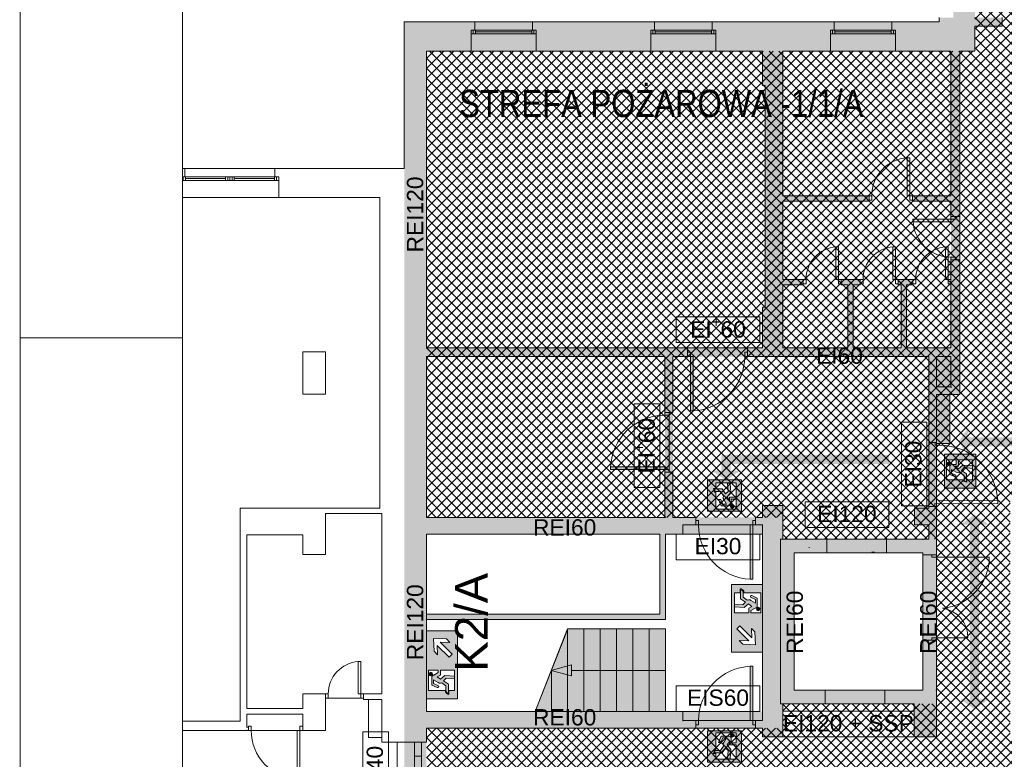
# Paper-space layout 'AP-01 STREFY POŻAROWE I EWAKUACJA - PIĘTRO -1' of a CAD drawing. Header units: millimetres. Extents: x 0 to 594, y -4 to 450.
# Tile 4 of 15: x 0 to 181, y 219 to 355. Entities that reach past the tile are written whole.
import ezdxf
from ezdxf.xclip import XClip

# ---------------------------------------------------------------- set-up
doc = ezdxf.new("R2010")
doc.units = ezdxf.units.MM
doc.header["$MEASUREMENT"] = 0
doc.header["$XCLIPFRAME"] = 0
doc.linetypes.add('DASHED', pattern=[2000, 1000, -1000])
doc.linetypes.add('Wipeout_Contour', pattern=[10000, 0, -10000])
for name, color, linetype, lineweight in [('A_Arkusz_Nr_pióra__1', 7, 'Continuous', 20), ('A_ewakuacja_Nr_pióra__4', 94, 'Continuous', 18), ('A_podkład_Nr_pióra__2', 8, 'Continuous', 13), ('A_ppoż proj_Nr_pióra__1', 7, 'Continuous', 20), ('A_ppoż proj_Nr_pióra__3', 30, 'Continuous', 13), ('A_ppoż proj_Nr_pióra__4', 94, 'Continuous', 18), ('A_ppoż proj_Nr_pióra__81', 2, 'Continuous', 5)]:
    doc.layers.add(name, color=color, linetype=linetype, lineweight=lineweight)
for name, color, linetype, lineweight, true_color in [('A_Arkusz_Nr_pióra__237', 7, 'Continuous', 5, 0x343434), ('A_ewakuacja_Nr_pióra__104', 7, 'Continuous', 5, 0x006532), ('A_podkład_Nr_pióra__254', 7, 'Continuous', 5, 0xfdfdfd), ('A_ppoż proj_Nr_pióra__104', 7, 'Continuous', 5, 0x006532), ('A_ppoż proj_Nr_pióra__43', 7, 'Continuous', 5, 0x989865), ('A_ppoż proj_Nr_pióra__44', 7, 'Continuous', 5, 0x656500), ('A_ppoż proj_Nr_pióra__70', 7, 'Continuous', 5, 0x65fe00)]:
    doc.layers.add(name, color=color, linetype=linetype, lineweight=lineweight, true_color=true_color)
doc.layers.add('A_podrys', color=7, linetype='Continuous')
doc.styles.add('STYL_AUTOMATYCZNY_1', font='arial.ttf')
doc.styles.add('STYL_AUTOMATYCZNY_2', font='ARIALN.TTF')

# ---------------------------------------------------------------- blocks, each defined once
blk = doc.blocks.new('Rysunek_1_1', base_point=(-1570.58, -182.96))
at = {"layer": 'A_ewakuacja_Nr_pióra__104', "linetype": 'Continuous', "lineweight": 0, "true_color": 0x004c26}
h = blk.add_hatch(color=118, dxfattribs=at)
h.paths.add_polyline_path([(170.23, 275.49), (170.23, 269.24), (175.97, 269.24), (175.97, 275.49)])
h.paths.add_polyline_path([(172.78, 273.29), (172.78, 274.49), (175.41, 274.49), (175.41, 270.77), (174.36, 270.77), (174.36, 270.34), (173.7, 270.51), (173.7, 270.77), (170.58, 270.77), (170.58, 274.49), (172.4, 274.49), (172.4, 273.6), (171.61, 273.6, 0.414214), (171.19, 273.19), (171.19, 271.76), (172.34, 271.25), (172.34, 271.65), (171.52, 272.04), (171.52, 272.7), (172.36, 272.22), (172.54, 272.11, 0.230447), (173.03, 272.15), (173.82, 271.6), (173.82, 270.61), (174.29, 270.48), (174.29, 271.91), (173.38, 272.51), (173.83, 273.04), (175.38, 272.89), (175.38, 273.38), (173.61, 273.51), (172.81, 272.83), (172.18, 273.29)], flags=0)
for points in [[(170.72, 273.67, 1), (171.34, 273.88, 1)], [(131.02, 265.54, 1), (131.23, 266.16, 1)], [(136.06, 247.31, 1), (135.77, 246.71, 1)], [(75.48, 234.73, 1), (75.77, 235.32, 1)], [(131.02, 224.07, 1), (131.23, 223.45, 1)]]:
    blk.add_hatch(color=118, dxfattribs=at).paths.add_polyline_path(points)
h = blk.add_hatch(color=118, dxfattribs=at)
h.paths.add_polyline_path([(132.84, 265.04), (132.84, 270.78), (126.6, 270.78), (126.6, 265.04)])
h.paths.add_polyline_path([(130.65, 267.6), (130.65, 267), (130.18, 267.63), (130.86, 268.43), (130.73, 270.19), (130.25, 270.19), (130.39, 268.65), (129.86, 268.2), (129.27, 269.1), (127.84, 269.1), (127.96, 268.63), (128.95, 268.63), (129.51, 267.85, 0.230447), (129.47, 267.35), (129.57, 267.18), (130.06, 266.33), (129.39, 266.33), (129, 267.16), (128.6, 267.16), (129.11, 266.01), (130.54, 266.01, 0.414214), (130.95, 266.42), (130.95, 267.22), (131.84, 267.22), (131.84, 265.39), (128.13, 265.39), (128.13, 268.52), (127.87, 268.52), (127.69, 269.18), (128.13, 269.18), (128.13, 270.23), (131.84, 270.23), (131.84, 267.6)], flags=0)
h = blk.add_hatch(color=118, dxfattribs=at)
h.paths.add_polyline_path([(130.98, 251.54), (130.98, 245.29), (136.72, 245.29), (136.72, 251.54)])
h.paths.add_polyline_path([(136.37, 246.3), (134.54, 246.3), (134.54, 246.74), (135.34, 247.18, 0.414214), (135.75, 247.6), (135.75, 249.02), (134.75, 249.47, 1.14772), (134.6, 249.13), (135.43, 248.75), (135.43, 248.08), (134.58, 248.57), (134.41, 248.67, 0.230447), (133.91, 248.63), (133.13, 249.18), (133.13, 250.18, 0.304489), (132.66, 250.53), (132.66, 248.87), (133.56, 248.28), (133.11, 247.75), (131.57, 247.89), (131.57, 247.4), (133.33, 247.28), (134.13, 247.95), (134.76, 247.49), (134.16, 247.19), (134.16, 246.3), (131.53, 246.3), (131.53, 250.01), (132.58, 250.01), (132.58, 250.75, -0.24241), (133.24, 250.27), (133.24, 250.01), (136.37, 250.01)], flags=0)
h = blk.add_hatch(color=118, dxfattribs=at)
h.paths.add_polyline_path([(136.72, 239.05), (136.72, 245.29), (130.98, 245.29), (130.98, 239.05)])
h.paths.add_polyline_path([(135.31, 242.81), (135.42, 240.44), (133.06, 240.55), (132.4, 241.21), (134.17, 241.14), (131.97, 243.35), (132.54, 243.92), (134.75, 241.72), (134.67, 243.45)], flags=0)
h = blk.add_hatch(color=118, dxfattribs=at)
h.paths.add_polyline_path([(74.82, 242.99), (74.82, 236.75), (80.56, 236.75), (80.56, 242.99)])
h.paths.add_polyline_path([(76.23, 239.23), (76.12, 241.6), (78.48, 241.49), (79.13, 240.83), (77.36, 240.9), (79.57, 238.69), (79, 238.12), (76.79, 240.32), (76.87, 238.59)], flags=0)
h = blk.add_hatch(color=118, dxfattribs=at)
h.paths.add_polyline_path([(80.56, 230.5), (80.56, 236.75), (74.82, 236.75), (74.82, 230.5)])
h.paths.add_polyline_path([(75.17, 235.74), (77, 235.74), (77, 235.3), (76.2, 234.86, 0.414214), (75.78, 234.44), (75.78, 233.02), (76.79, 232.57, 1.14772), (76.94, 232.91), (76.11, 233.29), (76.11, 233.96), (76.96, 233.47), (77.13, 233.37, 0.230447), (77.63, 233.41), (78.41, 232.86), (78.41, 231.86, 0.304489), (78.88, 231.51), (78.88, 233.17), (77.97, 233.76), (78.43, 234.29), (79.97, 234.15), (79.97, 234.63), (78.21, 234.76), (77.41, 234.08), (76.78, 234.55), (77.38, 234.85), (77.38, 235.74), (80, 235.74), (80, 232.03), (78.96, 232.03), (78.96, 231.29, -0.24241), (78.3, 231.77), (78.3, 232.03), (75.17, 232.03)], flags=0)
h = blk.add_hatch(color=118, dxfattribs=at)
h.paths.add_polyline_path([(132.84, 224.57), (126.6, 224.57), (126.6, 218.83), (132.84, 218.83)])
h.paths.add_polyline_path([(130.65, 222.01), (131.84, 222.01), (131.84, 219.38), (128.13, 219.38), (128.13, 220.43), (127.69, 220.43), (127.87, 221.09), (128.13, 221.09), (128.13, 224.22), (131.84, 224.22), (131.84, 222.39), (130.95, 222.39), (130.95, 223.19, 0.414214), (130.54, 223.6), (129.11, 223.6), (128.6, 222.45), (129, 222.45), (129.39, 223.28), (130.06, 223.28), (129.57, 222.43), (129.47, 222.26, 0.230447), (129.51, 221.76), (128.95, 220.98), (127.96, 220.98), (127.84, 220.51), (129.27, 220.51), (129.86, 221.41), (130.39, 220.96), (130.25, 219.42), (130.73, 219.42), (130.86, 221.18), (130.18, 221.98), (130.65, 222.61)], flags=0)
at = {"layer": 'A_podkład_Nr_pióra__254', "linetype": 'Continuous', "lineweight": 5, "true_color": 0xfdfdfd}
h = blk.add_hatch(color=7, dxfattribs=at)
h.paths.add_polyline_path([(70.72, 355.07), (70.72, 222.47), (74.82, 222.47), (74.82, 225.07), (135.42, 225.07), (136.72, 225.07), (136.72, 223.47), (140.42, 223.47), (140.42, 229.57), (157.32, 229.57), (164.62, 229.57), (164.62, 223.47), (168.72, 223.47), (168.72, 232.07), (168.72, 259.87), (168.72, 262.47), (168.72, 265.57), (168.72, 268.67), (168.72, 277.47), (171.22, 277.47), (171.22, 286.47), (173.02, 286.47), (173.02, 311.27), (172.22, 311.27), (171.42, 311.27), (171.42, 306.87), (171.42, 306.67), (171.42, 295.07), (163.22, 295.07), (163.22, 306.67), (164.42, 306.67), (164.42, 306.87), (164.42, 307.67), (161.72, 307.67), (161.72, 306.67), (162.22, 306.67), (162.22, 295.07), (153.42, 295.07), (153.42, 306.67), (154.72, 306.67), (154.72, 307.67), (151.22, 307.67), (151.22, 306.67), (152.42, 306.67), (152.42, 295.07), (140.42, 295.07), (140.42, 306.67), (144.22, 306.67), (144.22, 307.67), (140.42, 307.67), (140.42, 322.07), (156.32, 322.07), (156.32, 322.27), (156.32, 323.07), (140.42, 323.07), (140.42, 349.67), (171.42, 349.67), (171.42, 323.07), (164.32, 323.07), (164.32, 322.27), (164.32, 322.07), (171.42, 322.07), (171.42, 319.27), (172.22, 319.27), (173.02, 319.27), (173.02, 349.67), (175.82, 349.67), (175.82, 354.27), (180.82, 354.27), (180.82, 355.87), (169.22, 355.87), (169.22, 355.07)])
h.paths.add_polyline_path([(117.82, 246.07), (74.82, 246.07), (74.82, 260.77), (82.44, 260.77), (117.82, 260.77), (117.82, 258.07), (117.82, 247.57), (117.82, 247.07)], flags=0)
h.paths.add_polyline_path([(74.82, 349.67), (136.72, 349.67), (136.72, 343.37), (137.22, 343.37), (137.22, 302.57), (136.72, 302.57), (136.72, 295.07), (133.92, 295.07), (133.92, 294.27), (133.42, 294.27), (133.42, 293.47), (133.92, 293.47), (167.32, 293.47), (167.32, 283.97), (167.32, 268.67), (167.32, 265.57), (164.72, 265.57), (164.72, 262.47), (167.32, 262.47), (167.32, 259.87), (166.22, 259.87), (159.54, 259.87), (159.54, 257.37), (166.22, 257.37), (166.22, 232.07), (157.32, 232.07), (142.52, 232.07), (142.52, 257.37), (145.32, 257.37), (147.32, 257.37), (148.54, 257.37), (148.54, 258.37), (148.54, 259.87), (142.52, 259.87), (140.42, 259.87), (140.42, 266.07), (136.72, 266.07), (136.72, 263.87), (135.42, 263.87), (135.42, 263.27), (134.92, 263.27), (134.92, 262.47), (134.42, 262.47), (124.92, 262.47), (124.92, 263.27), (124.42, 263.27), (124.42, 263.87), (122.02, 263.87), (120.22, 263.87), (120.22, 272.17), (119.52, 272.17), (119.52, 272.67), (118.72, 272.67), (118.72, 273.17), (108.73, 273.17), (108.72, 273.17), (108.72, 272.67), (118.72, 272.67), (118.72, 272.17), (118.72, 263.87), (82.44, 263.87), (74.82, 263.87), (74.82, 293.47), (118.72, 293.47), (118.72, 283.17), (118.72, 282.67), (119.52, 282.67), (119.52, 283.17), (120.22, 283.17), (120.22, 293.47), (122.92, 293.47), (123.42, 293.47), (123.42, 283.47), (123.92, 283.47), (123.92, 283.48), (123.92, 293.47), (123.42, 293.47), (123.42, 294.27), (122.92, 294.27), (122.92, 295.07), (74.82, 295.07)], flags=0)
h.paths.add_polyline_path([(74.82, 228.17), (74.82, 245.07), (118.82, 245.07), (118.82, 247.07), (118.82, 247.57), (118.82, 258.07), (118.82, 260.77), (122.02, 260.77), (125.06, 260.77), (134.42, 260.77), (134.42, 252.48), (134.42, 252.47), (134.92, 252.47), (134.92, 260.77), (136.72, 260.77), (136.72, 259.57), (136.72, 226.47), (135.42, 226.47), (134.92, 226.47), (134.92, 236.47), (134.42, 236.47), (134.42, 236.46), (134.42, 226.47), (124.92, 226.47), (124.42, 226.47), (122.02, 226.47), (122.02, 228.17), (118.82, 228.17), (118.82, 243.37), (100.82, 243.37), (99.83, 240.87), (94.82, 228.17)], flags=0)
blk.add_hatch(color=7, dxfattribs=at).paths.add_polyline_path([(147.83, 262.85), (148.34, 262.85), (148.34, 262.86), (147.83, 262.86)])
at = {"layer": 'A_ppoż proj_Nr_pióra__104', "linetype": 'Continuous', "lineweight": 5, "true_color": 0x006532}
for points in [[(174.6, 275.15), (174.6, 276.92), (194.49, 276.92), (194.49, 275.15), (196.29, 277.77), (194.49, 280.39), (194.49, 278.62), (174.6, 278.62), (174.6, 280.39), (172.8, 277.77)], [(127.38, 272.47), (130, 270.66), (132.62, 272.47), (130.85, 272.47), (130.85, 273.68), (159.99, 273.68), (159.99, 275.38), (129.15, 275.38), (129.15, 273.68), (129.15, 272.47)], [(173.13, 262.56), (174.9, 262.56), (174.9, 230.37), (173.13, 230.37), (175.75, 228.57), (178.36, 230.37), (176.6, 230.37), (176.6, 262.56), (178.36, 262.56), (175.75, 264.36)]]:
    blk.add_hatch(color=128, dxfattribs=at).paths.add_polyline_path(points)
at = {"layer": 'A_ppoż proj_Nr_pióra__3', "linetype": 'Continuous', "lineweight": 0, "true_color": 0x3f2000}
for points in [[(175.82, 355.07), (175.82, 377.59), (171.82, 377.59), (171.82, 355.07)], [(70.72, 355.07), (70.72, 139.47), (70.32, 139.47), (70.32, 134.07), (74.82, 134.07), (74.82, 355.07)], [(131.82, 349.67), (175.82, 349.67), (175.82, 355.07), (131.82, 355.07)]]:
    blk.add_hatch(color=38, dxfattribs=at).paths.add_polyline_path(points)
at = {"layer": 'A_ppoż proj_Nr_pióra__4', "linetype": 'Continuous', "lineweight": 0, "true_color": 0x002000}
for points in [[(74.82, 260.77), (136.72, 260.77), (136.72, 263.87), (74.82, 263.87)], [(136.72, 263.87), (136.72, 225.07), (140.42, 225.07), (140.42, 263.87)], [(168.72, 257.37), (168.72, 259.87), (140.42, 259.87), (140.42, 257.37)], [(166.22, 232.07), (168.72, 232.07), (168.72, 257.37), (166.22, 257.37)], [(140.42, 232.07), (140.42, 229.57), (168.72, 229.57), (168.72, 232.07)], [(74.82, 225.07), (136.72, 225.07), (136.72, 228.17), (74.82, 228.17)]]:
    blk.add_hatch(color=98, dxfattribs=at).paths.add_polyline_path(points)
at = {"layer": 'A_ppoż proj_Nr_pióra__43', "linetype": 'Continuous', "lineweight": 5, "true_color": 0x989865}
h = blk.add_hatch(dxfattribs=at)
h.set_pattern_fill('bloczki_betonowe_0001', color=55, style=0, pattern_type=2)
h.set_pattern_definition([(45, (-1570.5778, -182.9554), (-0.9192388, 0.9192388), []), (135, (-1570.5778, -182.9554), (0.9192388, 0.9192388), [])])
h.paths.add_polyline_path([(175.82, 349.67), (74.82, 349.67), (74.82, 263.87), (140.42, 263.87), (140.42, 259.87), (168.72, 259.87), (168.72, 229.57), (140.42, 229.57), (140.42, 225.07), (74.82, 225.07), (74.82, 139.47), (242.07, 139.47), (242.07, 222.77), (182.32, 222.77), (182.32, 267.37), (202.82, 267.37), (204.47, 267.37), (204.47, 287.57), (202.82, 287.57), (202.82, 349.67), (200.32, 349.67), (200.32, 375.07), (175.82, 375.07)])
at = {"layer": 'A_ppoż proj_Nr_pióra__70', "linetype": 'Continuous', "lineweight": 0, "true_color": 0x193f00}
for points in [[(118.72, 293.47), (167.32, 293.47), (167.32, 295.07), (118.72, 295.07)], [(167.32, 259.87), (168.72, 259.87), (168.72, 295.07), (167.32, 295.07)], [(118.72, 263.87), (120.22, 263.87), (120.22, 293.47), (118.72, 293.47)]]:
    blk.add_hatch(color=88, dxfattribs=at).paths.add_polyline_path(points)
at = {"layer": 'A_ppoż proj_Nr_pióra__81', "linetype": 'Continuous', "lineweight": 0, "true_color": 0x3f3f00}
for points in [[(171.42, 286.47), (173.02, 286.47), (173.02, 349.67), (171.42, 349.67)], [(171.42, 287.87), (168.72, 287.87), (168.72, 286.47), (171.42, 286.47)]]:
    blk.add_hatch(color=48, dxfattribs=at).paths.add_polyline_path(points)
at = {"layer": 'A_ewakuacja_Nr_pióra__4', "color": 94, "linetype": 'Continuous', "lineweight": 18, "flags": 128}
for points in [[(175.97, 275.49), (175.97, 269.24), (170.23, 269.24), (170.23, 275.49)], [(170.23, 275.49), (175.97, 275.49)], [(132.84, 270.78), (126.6, 270.78), (126.6, 265.04), (132.84, 265.04)], [(132.84, 265.04), (132.84, 270.78)], [(136.72, 245.29), (136.72, 251.54), (130.98, 251.54), (130.98, 245.29)], [(136.72, 245.29), (136.72, 239.05), (130.98, 239.05), (130.98, 245.29)], [(74.82, 236.75), (74.82, 242.99), (80.56, 242.99), (80.56, 236.75)], [(74.82, 236.75), (74.82, 230.5), (80.56, 230.5), (80.56, 236.75)], [(132.84, 218.83), (126.6, 218.83), (126.6, 224.57), (132.84, 224.57)], [(132.84, 224.57), (132.84, 218.83)]]:
    blk.add_lwpolyline(points, dxfattribs=at)
for points in [[(175.41, 274.49), (172.78, 274.49), (172.78, 273.29), (172.18, 273.29), (172.81, 272.83), (173.61, 273.51), (175.38, 273.38), (175.38, 272.89), (173.83, 273.04), (173.38, 272.51), (174.29, 271.91), (174.29, 270.48), (173.82, 270.61), (173.82, 271.6), (173.03, 272.15, -0.230447), (172.54, 272.11), (172.36, 272.22), (171.52, 272.7), (171.52, 272.04), (172.34, 271.65), (172.34, 271.25), (171.19, 271.76), (171.19, 273.19, -0.414214), (171.61, 273.6), (172.4, 273.6), (172.4, 274.49), (170.58, 274.49), (170.58, 270.77), (173.7, 270.77), (173.7, 270.51), (174.36, 270.34), (174.36, 270.77), (175.41, 270.77)], [(131.84, 270.23), (131.84, 267.6), (130.65, 267.6), (130.65, 267), (130.18, 267.63), (130.86, 268.43), (130.73, 270.19), (130.25, 270.19), (130.39, 268.65), (129.86, 268.2), (129.27, 269.1), (127.84, 269.1), (127.96, 268.63), (128.95, 268.63), (129.51, 267.85, 0.230447), (129.47, 267.35), (129.57, 267.18), (130.06, 266.33), (129.39, 266.33), (129, 267.16), (128.6, 267.16), (129.11, 266.01), (130.54, 266.01, 0.414214), (130.95, 266.42), (130.95, 267.22), (131.84, 267.22), (131.84, 265.39), (128.13, 265.39), (128.13, 268.52), (127.87, 268.52), (127.69, 269.18), (128.13, 269.18), (128.13, 270.23)], [(131.53, 246.3), (134.16, 246.3), (134.16, 247.19), (134.76, 247.49), (134.13, 247.95), (133.33, 247.28), (131.57, 247.4), (131.57, 247.89), (133.11, 247.75), (133.56, 248.28), (132.66, 248.87), (132.66, 250.53, -0.304489), (133.13, 250.18), (133.13, 249.18), (133.91, 248.63, -0.230447), (134.41, 248.67), (134.58, 248.57), (135.43, 248.08), (135.43, 248.75), (134.6, 249.13, -1.14772), (134.75, 249.47), (135.75, 249.02), (135.75, 247.6, -0.414214), (135.34, 247.18), (134.54, 246.74), (134.54, 246.3), (136.37, 246.3), (136.37, 250.01), (133.24, 250.01), (133.24, 250.27, 0.24241), (132.58, 250.75), (132.58, 250.01), (131.53, 250.01)], [(80, 235.74), (77.38, 235.74), (77.38, 234.85), (76.78, 234.55), (77.41, 234.08), (78.21, 234.76), (79.97, 234.63), (79.97, 234.15), (78.43, 234.29), (77.97, 233.76), (78.88, 233.17), (78.88, 231.51, -0.304489), (78.41, 231.86), (78.41, 232.86), (77.63, 233.41, -0.230447), (77.13, 233.37), (76.96, 233.47), (76.11, 233.96), (76.11, 233.29), (76.94, 232.91, -1.14772), (76.79, 232.57), (75.78, 233.02), (75.78, 234.44, -0.414214), (76.2, 234.86), (77, 235.3), (77, 235.74), (75.17, 235.74), (75.17, 232.03), (78.3, 232.03), (78.3, 231.77, 0.24241), (78.96, 231.29), (78.96, 232.03), (80, 232.03)], [(131.84, 219.38), (131.84, 222.01), (130.65, 222.01), (130.65, 222.61), (130.18, 221.98), (130.86, 221.18), (130.73, 219.42), (130.25, 219.42), (130.39, 220.96), (129.86, 221.41), (129.27, 220.51), (127.84, 220.51), (127.96, 220.98), (128.95, 220.98), (129.51, 221.76, -0.230447), (129.47, 222.26), (129.57, 222.43), (130.06, 223.28), (129.39, 223.28), (129, 222.45), (128.6, 222.45), (129.11, 223.6), (130.54, 223.6, -0.414214), (130.95, 223.19), (130.95, 222.39), (131.84, 222.39), (131.84, 224.22), (128.13, 224.22), (128.13, 221.09), (127.87, 221.09), (127.69, 220.43), (128.13, 220.43), (128.13, 219.38)]]:
    blk.add_lwpolyline(points, format="xyb", close=True, dxfattribs=at)
for points in [[(132.54, 243.92), (131.97, 243.35), (134.17, 241.14), (132.4, 241.21), (133.06, 240.55), (135.42, 240.44), (135.31, 242.81), (134.67, 243.45), (134.75, 241.72)], [(79, 238.12), (79.57, 238.69), (77.36, 240.9), (79.13, 240.83), (78.48, 241.49), (76.12, 241.6), (76.23, 239.23), (76.87, 238.59), (76.79, 240.32)]]:
    blk.add_lwpolyline(points, close=True, dxfattribs=at)
at = {"layer": 'A_ewakuacja_Nr_pióra__4', "color": 94, "linetype": 'Continuous', "lineweight": 18}
for centre in [(171.03, 273.77), (131.13, 265.85), (135.91, 247.01), (75.63, 235.03), (131.13, 223.76)]:
    blk.add_circle(centre, 0.328, dxfattribs=at)
at = {"layer": 'A_podkład_Nr_pióra__2', "color": 8, "linetype": 'Continuous', "lineweight": 13}
for p, q in [((169.22, 355.87), (169.22, 355.07)), ((180.82, 355.87), (180.82, 354.27)), ((169.22, 355.07), (70.72, 355.07)), ((70.72, 355.07), (70.72, 328.07)), ((83.72, 353.57), (83.72, 355.07)), ((94.32, 353.57), (94.32, 355.07)), ((116.82, 353.57), (116.82, 355.07)), ((127.42, 353.57), (127.42, 355.07)), ((149.92, 353.57), (149.92, 355.07)), ((160.52, 353.57), (160.52, 355.07)), ((180.82, 354.27), (175.82, 354.27)), ((175.82, 354.27), (175.82, 349.67)), ((83.02, 349.67), (83.02, 353.57)), ((83.02, 353.57), (95.02, 353.57)), ((95.02, 352.89), (83.02, 352.89)), ((83.42, 353.57), (83.42, 352.89)), ((83.82, 352.89), (83.82, 353.57)), ((94.22, 353.23), (83.82, 353.23)), ((94.22, 352.89), (94.22, 353.57)), ((94.62, 353.57), (94.62, 352.89)), ((95.02, 349.67), (95.02, 353.57)), ((116.12, 349.67), (116.12, 353.57)), ((116.12, 353.57), (128.12, 353.57)), ((128.12, 352.89), (116.12, 352.89)), ((116.52, 353.57), (116.52, 352.89)), ((116.92, 352.89), (116.92, 353.57)), ((127.32, 353.23), (116.92, 353.23)), ((127.32, 352.89), (127.32, 353.57)), ((127.72, 353.57), (127.72, 352.89)), ((128.12, 349.67), (128.12, 353.57)), ((149.22, 349.67), (149.22, 353.57)), ((149.22, 353.57), (161.22, 353.57)), ((161.22, 352.89), (149.22, 352.89)), ((149.62, 353.57), (149.62, 352.89)), ((150.02, 352.89), (150.02, 353.57)), ((160.42, 353.23), (150.02, 353.23)), ((160.42, 352.89), (160.42, 353.57)), ((160.82, 353.57), (160.82, 352.89)), ((161.22, 349.67), (161.22, 353.57)), ((74.82, 349.67), (136.72, 349.67)), ((74.82, 295.07), (74.82, 349.67)), ((136.72, 349.67), (136.72, 343.37)), ((140.42, 349.67), (171.42, 349.67)), ((140.42, 323.07), (140.42, 349.67)), ((171.42, 349.67), (171.42, 323.07)), ((175.82, 349.67), (173.02, 349.67)), ((173.02, 349.67), (173.02, 286.47)), ((136.72, 343.37), (137.22, 343.37)), ((137.22, 343.37), (137.22, 302.57)), ((163.82, 330.07), (163.32, 330.07)), ((163.32, 323.07), (163.32, 330.07)), ((163.82, 330.07), (163.82, 322.27)), ((70.72, 328.07), (29.9, 328.07)), ((29.9, 326.57), (47.62, 326.57)), ((30.02, 326.57), (30.02, 325.89)), ((30.32, 326.57), (30.32, 328.07)), ((30.42, 325.89), (30.42, 326.57)), ((37.82, 325.89), (37.82, 326.57)), ((38.22, 326.57), (38.22, 325.89)), ((38.62, 326.57), (38.62, 325.89)), ((39.02, 326.57), (39.02, 325.89)), ((39.42, 325.89), (39.42, 326.57)), ((46.82, 325.89), (46.82, 326.57)), ((46.92, 326.57), (46.92, 328.07)), ((47.22, 326.57), (47.22, 325.89)), ((47.62, 322.77), (47.62, 326.57)), ((47.62, 325.89), (29.9, 325.89)), ((37.82, 326.23), (30.42, 326.23)), ((39.42, 326.23), (46.82, 326.23)), ((156.82, 323.07), (140.42, 323.07)), ((156.32, 322.07), (156.32, 323.07)), ((156.82, 323.07), (156.82, 322.27)), ((171.42, 323.07), (163.32, 323.07)), ((164.32, 322.07), (164.32, 323.07)), ((29.9, 322.77), (66.22, 322.77)), ((66.22, 322.77), (66.22, 265.57)), ((140.42, 307.67), (140.42, 322.07)), ((140.42, 322.07), (156.32, 322.07)), ((156.82, 322.27), (156.32, 322.27)), ((163.82, 322.27), (164.32, 322.27)), ((164.32, 322.07), (171.42, 322.07)), ((171.42, 322.07), (171.42, 318.27)), ((173.02, 319.27), (171.42, 319.27)), ((172.22, 318.77), (172.22, 319.27)), ((164.42, 318.77), (172.22, 318.77)), ((164.42, 318.77), (164.42, 318.27)), ((171.42, 318.27), (164.42, 318.27)), ((150.72, 313.67), (150.22, 313.67)), ((150.22, 307.67), (150.22, 313.67)), ((150.72, 313.67), (150.72, 306.87)), ((161.22, 313.67), (160.72, 313.67)), ((160.72, 307.67), (160.72, 313.67)), ((161.22, 313.67), (161.22, 306.87)), ((170.92, 313.67), (170.42, 313.67)), ((170.42, 307.67), (170.42, 313.67)), ((170.92, 313.67), (170.92, 306.87)), ((171.42, 311.77), (171.42, 295.07)), ((171.42, 311.77), (172.22, 311.77)), ((173.02, 311.27), (171.42, 311.27)), ((172.22, 311.77), (172.22, 311.27)), ((144.72, 307.67), (140.42, 307.67)), ((140.42, 295.07), (140.42, 306.67)), ((140.42, 306.67), (144.22, 306.67)), ((144.22, 307.67), (144.22, 306.67)), ((144.72, 306.87), (144.22, 306.87)), ((144.72, 307.67), (144.72, 306.87)), ((155.22, 307.67), (150.22, 307.67)), ((150.72, 306.87), (151.22, 306.87)), ((151.22, 307.67), (151.22, 306.67)), ((151.22, 306.67), (152.42, 306.67)), ((152.42, 306.67), (152.42, 295.07)), ((153.42, 306.67), (154.72, 306.67)), ((153.42, 295.07), (153.42, 306.67)), ((154.72, 307.67), (154.72, 306.67)), ((155.22, 306.87), (154.72, 306.87)), ((155.22, 307.67), (155.22, 306.87)), ((164.92, 307.67), (160.72, 307.67)), ((161.22, 306.87), (161.72, 306.87)), ((161.72, 307.67), (161.72, 306.67)), ((161.72, 306.67), (162.22, 306.67)), ((162.22, 306.67), (162.22, 295.07)), ((163.22, 306.67), (164.42, 306.67)), ((163.22, 295.07), (163.22, 306.67)), ((164.42, 307.67), (164.42, 306.67)), ((164.92, 306.87), (164.42, 306.87)), ((164.92, 307.67), (164.92, 306.87)), ((171.42, 307.67), (170.42, 307.67)), ((170.92, 306.87), (171.42, 306.87)), ((137.22, 302.57), (136.72, 302.57)), ((136.72, 302.57), (136.72, 295.07)), ((56.22, 294.37), (52.02, 294.37)), ((52.02, 294.37), (52.02, 286.57)), ((56.22, 286.57), (56.22, 294.37)), ((122.92, 295.07), (74.82, 295.07)), ((122.92, 293.47), (122.92, 295.07)), ((123.42, 294.27), (122.92, 294.27)), ((123.42, 283.47), (123.42, 294.27)), ((133.42, 293.47), (133.42, 294.27)), ((133.42, 294.27), (133.92, 294.27)), ((133.92, 293.47), (133.92, 295.07)), ((136.72, 295.07), (133.92, 295.07)), ((152.42, 295.07), (140.42, 295.07)), ((162.22, 295.07), (153.42, 295.07)), ((171.42, 295.07), (163.22, 295.07)), ((74.82, 293.47), (118.72, 293.47)), ((74.82, 263.87), (74.82, 293.47)), ((118.72, 293.47), (118.72, 282.67)), ((120.22, 283.17), (120.22, 293.47)), ((120.22, 293.47), (123.92, 293.47)), ((123.92, 293.47), (123.92, 283.47)), ((133.42, 293.47), (167.32, 293.47)), ((167.32, 293.47), (167.32, 283.97)), ((168.72, 293.47), (171.42, 293.47)), ((168.72, 287.87), (168.72, 293.47)), ((171.42, 293.47), (171.42, 287.87)), ((52.02, 286.57), (56.22, 286.57)), ((171.42, 287.87), (168.72, 287.87)), ((173.02, 286.47), (168.72, 286.47)), ((168.72, 286.47), (168.72, 223.47)), ((171.22, 277.47), (171.22, 286.47)), ((120.22, 283.17), (118.72, 283.17)), ((119.52, 272.17), (119.52, 283.17)), ((123.42, 283.47), (123.92, 283.47)), ((167.32, 283.97), (167.32, 268.67)), ((118.72, 282.67), (119.52, 282.67)), ((168.72, 277.68), (167.32, 277.68)), ((168.48, 277.14), (168.48, 277.68)), ((168.72, 277.47), (171.22, 277.47)), ((169.34, 277.14), (168.48, 277.14)), ((108.72, 272.67), (108.72, 273.17)), ((118.72, 273.17), (108.72, 273.17)), ((108.72, 272.67), (119.52, 272.67)), ((118.72, 263.87), (118.72, 273.17)), ((120.22, 272.17), (118.72, 272.17)), ((120.22, 263.87), (120.22, 272.17)), ((167.32, 268.67), (167.32, 265.57)), ((169.31, 266.95), (180.04, 266.92)), ((180.04, 266.39), (180.04, 266.92)), ((66.22, 265.57), (40.52, 265.57)), ((40.52, 265.57), (40.52, 226.37)), ((136.72, 266.07), (136.72, 263.87)), ((140.42, 266.07), (136.72, 266.07)), ((140.42, 259.87), (140.42, 266.07)), ((164.72, 265.57), (164.72, 262.47)), ((167.32, 265.57), (164.72, 265.57)), ((168.72, 265.88), (167.32, 265.88)), ((180.04, 266.39), (168.45, 266.42)), ((168.45, 266.42), (168.45, 265.88)), ((56.22, 257.07), (56.22, 264.57)), ((56.22, 264.57), (66.62, 264.57)), ((66.62, 264.57), (66.62, 231.37)), ((118.72, 263.87), (74.82, 263.87)), ((124.42, 263.87), (120.22, 263.87)), ((124.42, 263.87), (124.42, 262.47)), ((124.92, 263.27), (124.42, 263.27)), ((124.92, 262.47), (124.92, 263.27)), ((134.92, 252.47), (134.92, 263.27)), ((134.92, 263.27), (135.42, 263.27)), ((135.42, 263.87), (135.42, 262.47)), ((136.72, 263.87), (135.42, 263.87)), ((122.02, 260.77), (122.02, 262.47)), ((122.02, 262.47), (136.72, 262.47)), ((134.42, 262.47), (134.42, 252.47)), ((136.72, 262.47), (136.72, 259.57)), ((164.72, 262.47), (167.32, 262.47)), ((167.32, 262.47), (167.32, 259.87)), ((41.72, 260.67), (52.02, 260.67)), ((41.72, 228.67), (41.72, 260.67)), ((52.02, 260.67), (52.02, 257.07)), ((74.82, 260.77), (117.82, 260.77)), ((74.82, 228.17), (74.82, 260.77)), ((117.82, 246.07), (117.82, 260.77)), ((118.82, 260.77), (122.02, 260.77)), ((118.82, 245.07), (118.82, 260.77)), ((159.54, 259.87), (140.02, 259.87)), ((140.02, 259.87), (140.02, 229.57)), ((148.54, 258.37), (148.54, 259.87)), ((167.32, 259.87), (159.54, 259.87)), ((159.54, 259.87), (159.54, 257.37)), ((148.54, 257.37), (148.54, 258.37)), ((52.02, 257.07), (56.22, 257.07)), ((142.52, 232.07), (142.52, 257.37)), ((142.52, 257.37), (147.32, 257.37)), ((156.81, 257.48), (157.32, 257.48)), ((157.32, 257.37), (166.22, 257.37)), ((166.22, 257.37), (166.22, 232.07)), ((168.72, 256.98), (166.22, 256.98)), ((167.87, 256.58), (167.87, 256.98)), ((168.72, 256.58), (167.87, 256.58)), ((168.72, 256.98), (168.72, 256.58)), ((168.72, 256.58), (178.54, 256.58)), ((134.92, 252.47), (134.42, 252.47)), ((117.82, 246.07), (74.82, 246.07)), ((74.82, 245.07), (118.82, 245.07)), ((100.82, 243.37), (94.82, 228.17)), ((94.84, 228.16), (100.84, 243.37)), ((118.82, 243.37), (100.82, 243.37)), ((100.82, 243.37), (100.82, 228.17)), ((103.82, 243.37), (103.82, 228.17)), ((106.82, 243.37), (106.82, 228.17)), ((109.82, 243.37), (109.82, 228.17)), ((112.82, 243.37), (112.82, 228.17)), ((115.82, 243.37), (115.82, 228.17)), ((118.82, 243.37), (118.82, 228.17)), ((168.72, 241.29), (166.22, 241.29)), ((168.72, 241.69), (167.87, 241.69)), ((167.87, 241.69), (167.87, 241.29)), ((168.72, 241.29), (168.72, 241.69)), ((168.72, 241.69), (174.54, 241.69)), ((62.72, 237.37), (62.22, 237.37)), ((62.22, 231.37), (62.22, 237.37)), ((62.72, 237.37), (62.72, 230.57)), ((97.8, 235.72), (101.53, 236.72)), ((97.82, 235.77), (97.82, 228.17)), ((101.53, 236.72), (101.53, 234.72)), ((134.92, 236.47), (134.42, 236.47)), ((134.42, 226.47), (134.42, 236.47)), ((134.92, 236.47), (134.92, 225.67)), ((97.8, 235.72), (101.53, 234.72)), ((101.53, 235.72), (118.82, 235.72)), ((52.02, 231.37), (52.02, 228.67)), ((56.72, 231.37), (52.02, 231.37)), ((56.22, 224.67), (56.22, 231.37)), ((63.22, 230.57), (56.22, 230.57)), ((56.72, 231.37), (56.72, 230.57)), ((66.62, 231.37), (62.22, 231.37)), ((63.22, 231.37), (63.22, 230.37)), ((63.22, 230.37), (66.62, 230.37)), ((64.12, 230.37), (64.12, 223.37)), ((66.62, 230.37), (66.62, 222.47)), ((147.32, 232.07), (142.52, 232.07)), ((148.23, 229.57), (148.23, 232.07)), ((166.22, 232.07), (157.32, 232.07)), ((159.23, 229.57), (159.23, 232.07)), ((52.02, 228.67), (41.72, 228.67)), ((136.72, 229.87), (136.72, 226.47)), ((140.02, 229.57), (140.42, 229.57)), ((164.62, 229.57), (140.42, 229.57)), ((140.42, 229.57), (140.42, 223.47)), ((164.62, 223.47), (164.62, 229.57)), ((41.72, 225.27), (41.72, 227.67)), ((41.72, 227.67), (52.02, 227.67)), ((52.02, 227.67), (52.02, 224.67)), ((122.02, 228.17), (74.82, 228.17)), ((94.82, 228.17), (94.84, 228.16)), ((122.02, 226.47), (122.02, 228.17)), ((40.52, 226.37), (29.9, 226.37)), ((42.02, 225.27), (41.72, 225.27)), ((42.52, 225.47), (42.02, 225.47)), ((42.02, 225.47), (42.02, 224.67)), ((42.52, 224.67), (42.52, 225.47)), ((51.52, 215.67), (51.52, 225.47)), ((51.52, 225.47), (52.02, 225.47)), ((136.72, 225.07), (74.82, 225.07)), ((74.82, 225.07), (74.82, 222.47)), ((136.72, 226.47), (122.02, 226.47)), ((124.42, 225.07), (124.42, 226.47)), ((124.92, 225.67), (124.42, 225.67)), ((124.92, 226.47), (124.92, 225.67)), ((134.92, 225.67), (135.42, 225.67)), ((135.42, 225.07), (135.42, 226.47)), ((136.72, 223.47), (136.72, 225.07)), ((29.9, 224.67), (42.52, 224.67)), ((56.22, 224.67), (51.02, 224.67)), ((51.02, 224.67), (51.02, 215.67)), ((64.12, 223.37), (66.62, 223.37)), ((140.42, 223.47), (136.72, 223.47)), ((168.72, 223.47), (164.62, 223.47)), ((66.62, 222.47), (69.42, 222.47)), ((74.82, 222.47), (69.42, 222.47)), ((69.42, 222.47), (69.42, 202.17)), ((72.64, 222.47), (72.64, 202.21)), ((73.89, 222.47), (73.89, 202.21)), ((73.89, 219.91), (72.64, 219.91))]:
    blk.add_line(p, q, dxfattribs=at)
at = {"layer": 'A_podkład_Nr_pióra__2', "color": 8, "linetype": 'DASHED', "lineweight": 13}
for p, q in [((122.02, 260.77), (136.72, 260.77)), ((136.72, 259.57), (136.72, 229.87))]:
    blk.add_line(p, q, dxfattribs=at)
at = {"layer": 'A_podkład_Nr_pióra__2', "color": 8, "linetype": 'Continuous', "lineweight": 13, "flags": 128}
for points in [[(74.82, 349.67), (74.82, 295.07), (136.72, 295.07), (136.72, 302.57), (137.22, 302.57), (137.22, 343.37), (136.72, 343.37), (136.72, 349.67)], [(140.42, 349.67), (171.42, 349.67), (171.42, 323.07), (164.32, 323.07), (164.32, 322.07), (171.42, 322.07), (171.42, 319.27), (173.02, 319.27), (173.02, 311.27), (171.42, 311.27), (171.42, 295.07), (163.22, 295.07), (163.22, 306.67), (164.42, 306.67), (164.42, 307.67), (161.72, 307.67), (161.72, 306.67), (162.22, 306.67), (162.22, 295.07), (153.42, 295.07), (153.42, 306.67), (154.72, 306.67), (154.72, 307.67), (151.22, 307.67), (151.22, 306.67), (152.42, 306.67), (152.42, 295.07), (140.42, 295.07), (140.42, 306.67), (144.22, 306.67), (144.22, 307.67), (140.42, 307.67), (140.42, 322.07), (156.32, 322.07), (156.32, 323.07), (140.42, 323.07)], [(142.52, 232.07), (166.22, 232.07), (166.22, 257.37), (142.52, 257.37)], [(42.52, 224.67), (51.52, 224.67), (51.52, 225.47), (52.02, 225.47), (52.02, 227.67), (41.72, 227.67), (41.72, 225.27), (42.02, 225.27), (42.02, 225.47), (42.52, 225.47)]]:
    blk.add_lwpolyline(points, close=True, dxfattribs=at)
at = {"layer": 'A_podkład_Nr_pióra__2', "color": 8, "linetype": 'Wipeout_Contour', "lineweight": 13, "flags": 128}
for points in [[(140.42, 343.37), (140.42, 349.67), (136.72, 349.67), (136.72, 343.37)], [(171.42, 319.27), (173.02, 319.27), (173.02, 349.67), (171.42, 349.67)], [(140.42, 302.57), (140.42, 343.37), (137.22, 343.37), (137.22, 302.57)], [(140.42, 323.07), (140.42, 322.07), (156.32, 322.07), (156.32, 323.07)], [(164.32, 323.07), (164.32, 322.07), (171.42, 322.07), (171.42, 323.07)], [(171.42, 287.87), (173.02, 286.47), (173.02, 311.27), (171.42, 311.27)], [(144.22, 306.67), (144.22, 307.67), (140.42, 307.67), (140.42, 306.67)], [(154.72, 306.67), (154.72, 307.67), (151.22, 307.67), (151.22, 306.67)], [(153.42, 295.07), (153.42, 306.67), (152.42, 306.67), (152.42, 295.07)], [(164.42, 306.67), (164.42, 307.67), (161.72, 307.67), (161.72, 306.67)], [(163.22, 295.07), (163.22, 306.67), (162.22, 306.67), (162.22, 295.07)], [(140.42, 295.07), (140.42, 302.57), (136.72, 302.57), (136.72, 295.07)], [(56.22, 286.57), (56.22, 294.37), (52.02, 294.37), (52.02, 286.57)], [(56.22, 286.57), (56.22, 294.37), (52.02, 294.37), (52.02, 286.57)], [(74.82, 295.07), (74.82, 293.47), (122.92, 293.47), (122.92, 295.07)], [(82.44, 295.07), (74.82, 295.07), (74.82, 293.47), (82.44, 293.47)], [(82.44, 295.07), (74.82, 295.07), (74.82, 293.47), (82.44, 293.47)], [(133.92, 295.07), (133.92, 293.47), (171.42, 293.47), (171.42, 295.07)], [(118.72, 283.17), (120.22, 283.17), (120.22, 293.47), (118.72, 293.47)], [(167.32, 293.47), (167.32, 283.97), (168.72, 283.97), (168.72, 293.47)], [(171.42, 287.87), (168.72, 287.87), (168.72, 286.47), (173.02, 286.47)], [(167.32, 283.97), (167.32, 268.67), (168.72, 268.67), (168.72, 283.97)], [(118.72, 263.87), (120.22, 263.87), (120.22, 272.17), (118.72, 272.17)], [(167.32, 268.67), (167.32, 265.57), (168.72, 265.57), (168.72, 268.67)], [(41.72, 260.67), (52.02, 260.67), (56.22, 265.57), (40.52, 265.57)], [(41.72, 224.67), (41.72, 260.67), (40.52, 265.57), (40.52, 226.37)], [(41.72, 260.67), (52.02, 260.67), (56.22, 265.57), (40.52, 265.57)], [(41.72, 224.67), (41.72, 260.67), (40.52, 265.57), (40.52, 226.37)], [(56.22, 257.07), (56.22, 265.57), (52.02, 260.67), (52.02, 257.07)], [(56.22, 257.07), (56.22, 265.57), (52.02, 260.67), (52.02, 257.07)], [(56.22, 264.57), (66.62, 264.57), (70.72, 265.57), (56.22, 265.57)], [(56.22, 264.57), (66.62, 264.57), (70.72, 265.57), (56.22, 265.57)], [(136.72, 266.07), (136.72, 259.57), (140.42, 259.57), (140.42, 266.07)], [(164.72, 265.57), (164.72, 262.47), (168.72, 262.47), (168.72, 265.57)], [(122.02, 263.87), (74.82, 263.87), (74.82, 260.77), (122.02, 260.77)], [(82.44, 263.87), (74.82, 263.87), (74.82, 260.77), (82.44, 260.77)], [(82.44, 263.87), (74.82, 263.87), (74.82, 260.77), (82.44, 260.77)], [(124.42, 262.47), (124.42, 263.87), (122.02, 263.87), (122.02, 262.47)], [(136.72, 262.47), (136.72, 263.87), (135.42, 263.87), (135.42, 262.47)], [(167.32, 262.47), (167.32, 259.87), (168.72, 259.87), (168.72, 262.47)], [(148.54, 259.87), (142.52, 259.87), (142.52, 257.37), (148.54, 257.37)], [(166.22, 259.87), (159.54, 259.87), (159.54, 257.37), (166.22, 257.37)], [(166.22, 259.87), (166.22, 232.07), (168.72, 232.07), (168.72, 259.87)], [(145.32, 258.37), (145.32, 257.37), (147.32, 257.37), (147.32, 258.37)], [(99.83, 240.87), (94.82, 228.17), (94.84, 228.16), (100.84, 243.37)], [(56.22, 224.67), (56.22, 230.37), (52.02, 231.37), (52.02, 225.27)], [(56.22, 230.37), (56.22, 231.37), (52.02, 231.37)], [(56.22, 224.67), (56.22, 230.37), (52.02, 231.37), (52.02, 225.27)], [(56.22, 230.37), (56.22, 231.37), (52.02, 231.37)], [(148.23, 232.07), (142.52, 232.07), (142.52, 229.57), (148.23, 229.57)], [(168.72, 232.07), (159.23, 232.07), (159.23, 229.57), (164.62, 229.57)], [(168.72, 223.47), (168.72, 232.07), (164.62, 229.57), (164.62, 223.47)], [(41.72, 227.67), (52.02, 227.67), (52.02, 228.67), (41.72, 228.67)], [(41.72, 227.67), (52.02, 227.67), (52.02, 228.67), (41.72, 228.67)], [(140.42, 223.47), (140.42, 229.57), (136.72, 229.87), (136.72, 223.47)], [(122.02, 228.17), (74.82, 228.17), (74.82, 225.07), (122.02, 225.07)], [(82.44, 228.17), (74.82, 228.17), (74.82, 225.07), (82.44, 225.07)], [(82.44, 228.17), (74.82, 228.17), (74.82, 225.07), (82.44, 225.07)], [(41.72, 225.27), (41.72, 224.67), (42.02, 224.67), (42.02, 225.27)], [(41.72, 225.27), (41.72, 224.67), (42.02, 224.67), (42.02, 225.27)], [(52.02, 225.27), (52.02, 224.67), (56.22, 224.67)], [(52.02, 225.27), (52.02, 224.67), (56.22, 224.67)], [(122.02, 226.47), (122.02, 225.07), (124.42, 225.07), (124.42, 226.47)], [(135.42, 226.47), (135.42, 225.07), (136.72, 225.07), (136.72, 226.47)]]:
    blk.add_lwpolyline(points, close=True, dxfattribs=at)
blk.add_lwpolyline([(29.9, 326.57), (30.32, 326.57), (30.32, 328.07), (29.9, 328.07)], dxfattribs=at)
blk.add_lwpolyline([(29.9, 326.57), (30.32, 326.57), (30.32, 328.07), (29.9, 328.07)], dxfattribs=at)
at = {"layer": 'A_podkład_Nr_pióra__2', "color": 8, "linetype": 'Continuous', "lineweight": 13, "flags": 128}
blk.add_lwpolyline([(29.9, 201.57), (67.82, 201.57), (67.82, 202.17), (69.42, 202.17), (69.42, 222.47), (66.62, 222.47), (66.62, 230.37), (63.22, 230.37), (63.22, 230.57), (56.22, 230.57), (56.22, 224.67), (29.9, 224.67)], dxfattribs=at)
at = {"layer": 'A_podkład_Nr_pióra__2', "color": 8, "linetype": 'Continuous', "lineweight": 13}
for centre, radius, start, end in [((163.82, 323.07), 7, 93.6334, 180), ((171.42, 318.77), 7, 183.6334, 270), ((150.72, 307.67), 6, 94.2369, 180), ((161.22, 307.67), 6, 94.2369, 180), ((170.92, 307.67), 6, 94.2369, 180), ((123.42, 293.47), 10, 272.5451, 0), ((118.72, 272.67), 10, 90, 177.4549), ((169.31, 266.42), 10.73, 2.396, 89.8509), ((134.92, 262.47), 10, 180, 267.4549), ((169.04, 256.55), 9.42, 274.9639, 0.3352), ((169.04, 241.72), 5.5, 359.6648, 81.476), ((62.72, 231.37), 6, 94.2369, 180), ((134.92, 226.47), 10, 92.5451, 180), ((51.52, 224.67), 9, 180, 267.1725)]:
    blk.add_arc(centre, radius, start, end, dxfattribs=at)
at = {"layer": 'A_ppoż proj_Nr_pióra__1', "color": 7, "linetype": 'Continuous', "lineweight": 20}
for p, q in [((136.2, 300.77), (120.81, 300.77)), ((120.81, 300.77), (120.81, 296.06)), ((136.2, 296.06), (136.2, 300.77)), ((120.81, 296.06), (136.2, 296.06)), ((117.78, 284.77), (113.06, 284.77)), ((113.06, 284.77), (113.06, 269.38)), ((117.78, 269.38), (117.78, 284.77)), ((167, 281.37), (162.29, 281.37)), ((162.29, 281.37), (162.29, 265.99)), ((167, 265.99), (167, 281.37)), ((113.06, 269.38), (117.78, 269.38)), ((159.95, 266.72), (144.56, 266.72)), ((144.56, 266.72), (144.56, 262)), ((159.95, 262), (159.95, 266.72)), ((162.29, 265.99), (167, 265.99)), ((144.56, 262), (159.95, 262)), ((136.2, 260.77), (120.81, 260.77)), ((120.81, 260.77), (120.81, 256.06)), ((136.2, 256.06), (136.2, 260.77)), ((120.81, 256.06), (136.2, 256.06)), ((136.2, 232.88), (120.81, 232.88)), ((120.81, 232.88), (120.81, 228.17)), ((136.2, 228.17), (136.2, 232.88)), ((120.81, 228.17), (136.2, 228.17)), ((164.62, 228.18), (140.42, 228.18)), ((140.42, 228.18), (140.42, 223.47)), ((164.62, 223.47), (164.62, 228.18)), ((67.82, 224.38), (63.11, 224.38)), ((63.11, 224.38), (63.11, 200.15)), ((67.82, 200.15), (67.82, 224.38)), ((140.42, 223.47), (164.62, 223.47))]:
    blk.add_line(p, q, dxfattribs=at)
at = {"layer": 'A_ppoż proj_Nr_pióra__1', "color": 7, "linetype": 'Continuous', "lineweight": 20, "attachment_point": 5, "rotation": 90, "style": 'STYL_AUTOMATYCZNY_1'}
for s, insert, char_height in [('\\A1;{\\pqc;\\fArial|b0|i0|c238|p0;\\W1.000000;REI120}', (72.74, 319.62), 3), ('\\A1;{\\pqc;\\fArial|b0|i0|c238|p0;\\W1.000000;EI\\fArial|b0|i0|c238|p0;\\W1.000000;\\A1{\\H.66x;\\S+^  ;}\\fArial|b0|i0|c238|p0;\\W1.000000;60}', (115.36, 277.07), 3), ('\\A1;{\\pqc;\\fArial|b0|i0|c238|p0;\\W1.000000;EI30}', (164.5, 273.68), 3), ('\\A1;{\\pqc;\\fArial|b0|i0|c238|p0;\\W1.000000;K2/A}', (83.13, 244.57), 6), ('\\A1;{\\pqc;\\fArial|b0|i0|c238|p0;\\W1.000000;REI120}', (72.74, 244.57), 3), ('\\A1;{\\pqc;\\fArial|b0|i0|c238|p0;\\W1.000000;REI60}', (142.66, 244.57), 3), ('\\A1;{\\pqc;\\fArial|b0|i0|c238|p0;\\W1.000000;REI60}', (167.26, 244.57), 3), ('\\A1;{\\pqc;\\fArial|b0|i0|c238|p0;\\W1.000000;EI60 / 140}', (65.32, 212.27), 3)]:
    blk.add_mtext(s, dxfattribs=dict(at, insert=insert, char_height=char_height))
at = {"layer": 'A_ppoż proj_Nr_pióra__1', "color": 7, "linetype": 'Continuous', "lineweight": 20, "char_height": 3, "attachment_point": 5, "style": 'STYL_AUTOMATYCZNY_1'}
for s, insert in [('\\A1;{\\pqc;\\fArial|b0|i0|c238|p0;\\W1.000000;EI\\fArial|b0|i0|c238|p0;\\W1.000000;\\A1{\\H.66x;\\S+^  ;}\\fArial|b0|i0|c238|p0;\\W1.000000;60}', (128.51, 298.47)), ('\\A1;{\\pqc;\\fArial|b0|i0|c238|p0;\\W1.000000;EI60}', (150.88, 293.62)), ('\\A1;{\\pqc;\\fArial|b0|i0|c238|p0;\\W1.000000;EI120}', (152.25, 264.5)), ('\\A1;{\\pqc;\\fArial|b0|i0|c238|p0;\\W1.000000;REI60}', (100.27, 262.01)), ('\\A1;{\\pqc;\\fArial|b0|i0|c238|p0;\\W1.000000;EI30}', (128.51, 258.56)), ('\\A1;{\\pqc;\\fArial|b0|i0|c238|p0;\\W1.000000;EIS60}', (128.51, 230.67)), ('\\A1;{\\pqc;\\fArial|b0|i0|c238|p0;\\W1.000000;REI60}', (100.27, 227.06)), ('\\A1;{\\pqc;\\fArial|b0|i0|c238|p0;\\W1.000000;EI120 + SSP}', (152.52, 225.97))]:
    blk.add_mtext(s, dxfattribs=dict(at, insert=insert))
at = {"layer": 'A_ppoż proj_Nr_pióra__44', "color": 46, "linetype": 'Continuous', "lineweight": 5, "true_color": 0x656500, "insert": (118.07, 340.02), "char_height": 5, "attachment_point": 5, "style": 'STYL_AUTOMATYCZNY_2'}
blk.add_mtext('\\A1;{\\pqc;\\fArial Narrow|b0|i0|c238|p0;\\W1.000000;STREFA POŻAROWA -1/1/A}', dxfattribs=at)

psp = doc.layouts.new('AP-01 STREFY POŻAROWE I EWAKUACJA - PIĘTRO -1')

# ---------------------------------------------------------------- linework, layer by layer
at = {"layer": 'A_Arkusz_Nr_pióra__1', "color": 7, "linetype": 'Continuous', "lineweight": 20}
for p, q in [((29.9, 445.1), (29.9, 4.9)), ((-0.1, 296.9), (0.9, 296.9))]:
    psp.add_line(p, q, dxfattribs=at)
at = {"layer": 'A_Arkusz_Nr_pióra__1', "color": 7, "linetype": 'Continuous', "lineweight": 20, "flags": 128}
psp.add_lwpolyline([(0, 450), (594, 450), (594, 0), (0, 0)], close=True, dxfattribs=at)
at = {"layer": 'A_Arkusz_Nr_pióra__237', "color": 250, "linetype": 'Continuous', "lineweight": 5, "true_color": 0x343434}
psp.add_line((-0.1, 296.9), (29.9, 296.9), dxfattribs=at)

# ---------------------------------------------------------------- block references
at = {"layer": 'A_podrys', "color": 37, "linetype": 'Continuous', "lineweight": 5, "true_color": 0x656532}
ref = psp.add_blockref('Rysunek_1_1', (-1570.58, -182.96), dxfattribs=at)
XClip(ref).set_block_clipping_path([(29.9000121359, 78.515858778), (589.1, 445.1)])

doc.saveas('drawing.dxf')
